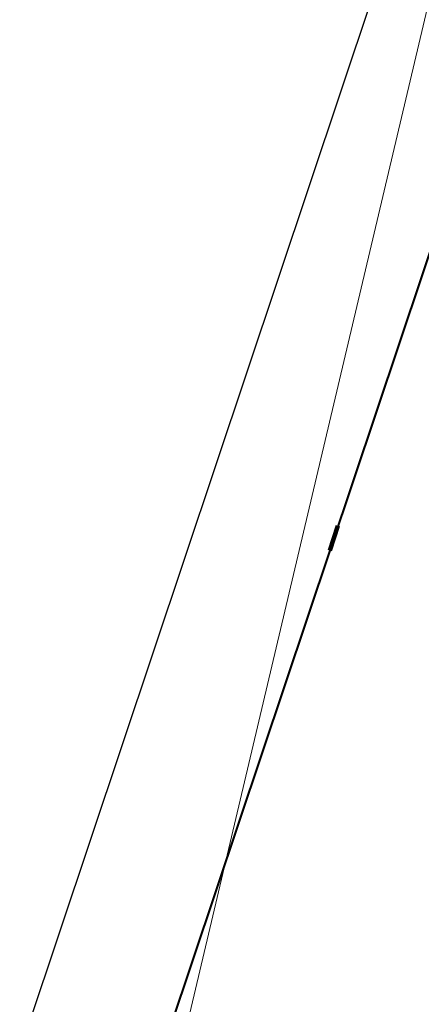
# Model space of a CAD drawing. Header units: metres. Extents: x 6599773 to 13199707, y 5688499 to 11377233.
# Tile 157 of 256: x 6599968.38 to 6599969.94, y 5688893.2 to 5688897.01. Entities that reach past the tile are written whole.
import ezdxf
from ezdxf import colors
from ezdxf.entities.mleader import LeaderData, LeaderLine
from ezdxf.math import Vec2, Vec3

# ---------------------------------------------------------------- set-up
doc = ezdxf.new("R2010")
doc.units = ezdxf.units.M
doc.header["$MEASUREMENT"] = 0
for name, pattern in [('1', [0]), ('9', [1, 0, -1]), ('BTO', [0])]:
    doc.linetypes.add(name, pattern=pattern)
doc.layers.get('0').update_dxf_attribs({"linetype": 'CONTINUOUS', "lineweight": 5})
for name, color, linetype, lineweight in [('_kolor chodnik', 50, '1', 0), ('_kolor zjazdy kostka', 7, '1', 0), ('_kolor ścieżka', 10, '1', 0), ('_linie rozgran', 100, '9', 90), ('_opiskd', 14, 'CONTINUOUS', 15), ('_row', 150, 'CONTINUOUS', 30), ('OTK_L_5', 7, 'CONTINUOUS', 5), ('OTZ_L_1', 7, 'CONTINUOUS', 5)]:
    doc.layers.add(name, color=color, linetype=linetype, lineweight=lineweight)
for name, color, linetype, lineweight, true_color in [('_kolor jezdnia', 7, '1', 0, 0x00dbdb), ('_kolor pobocze', 7, '1', 0, 0xff66ff), ('_podział mój', 7, 'BTO', 40, 0xdb70ff)]:
    doc.layers.add(name, color=color, linetype=linetype, lineweight=lineweight, true_color=true_color)
doc.styles.add('opis drzewa', font='ARIALN.TTF', dxfattribs={"width": 0.7, "height": 1.6})
pattern_1 = [(45, (0, 0), (-0.1767766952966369, 0.1767766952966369), []), (135, (0, 0), (-0.1767766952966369, -0.1767766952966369), [])]

# ---------------------------------------------------------------- blocks, each defined once
blk = doc.blocks.new('_Dot')
at = {"color": 0, "linetype": 'ByBlock', "lineweight": -2}
blk.add_line((-0.5, 0), (-1, 0), dxfattribs=at)
at = {"color": 0, "linetype": 'ByBlock', "const_width": 0.5}
blk.add_lwpolyline([(-0.25, 0, 1), (0.25, 0, 1)], format="xyb", close=True, dxfattribs=at)

msp = doc.modelspace()

# ---------------------------------------------------------------- hatches: boundary and pattern name
at = {"layer": '_kolor chodnik'}
h = msp.add_hatch(dxfattribs=at)
h.set_pattern_fill('ANSI37', color=256, scale=2)
h.set_pattern_definition(pattern_1)
h.paths.add_polyline_path([(6599849.938171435, 5688542.085872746), (6599852.232147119, 5688548.938742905), (6599853.573135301, 5688548.489851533), (6599853.827082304, 5688549.248475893), (6599851.793849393, 5688549.929093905), (6599849.895278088, 5688548.982823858), (6599847.823506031, 5688542.793750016)])
edge = h.paths.add_edge_path()
edge.add_line((6600018.106075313, 5689087.454911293), (6600022.42781917, 5689091.229234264))
edge.add_line((6600022.42781917, 5689091.229234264), (6600020.233254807, 5689093.742094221))
edge.add_line((6600020.233254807, 5689093.742094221), (6600017.159471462, 5689091.057656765))
edge.add_arc((6600023.275194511, 5689085.3851404), 8.341433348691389, 137.1531559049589, 148.8016577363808)
edge.add_line((6600016.140105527, 5689089.706021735), (6600018.106075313, 5689087.454911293))
h.paths.add_polyline_path([(6600038.501784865, 5689187.592294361), (6600037.906968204, 5689187.700586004), (6600037.63829624, 5689186.224843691), (6600038.240083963, 5689186.115282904)])
h.paths.add_polyline_path([(6600069.098302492, 5689360.276020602), (6600068.321239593, 5689360.413462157), (6600068.064048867, 5689358.936495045), (6600068.836639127, 5689358.799546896)])
h.paths.add_polyline_path([(6600082.393785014, 5689362.950258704), (6600082.941124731, 5689366.103121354), (6600081.481377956, 5689366.361351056), (6600080.923159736, 5689363.210828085)])
h.paths.add_polyline_path([(6600074.022236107, 5689388.065861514), (6600072.983907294, 5689388.249860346), (6600072.723374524, 5689386.77253894), (6600073.760538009, 5689386.588865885)])
h.paths.add_polyline_path([(6600105.613104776, 5689486.405659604), (6600106.749499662, 5689489.711933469), (6600105.298891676, 5689490.233346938), (6600104.143487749, 5689486.917306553)], flags=17)
h.paths.add_polyline_path([(6600132.519778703, 5689678.737346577), (6600131.761827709, 5689678.896110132), (6600131.444670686, 5689677.429261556), (6600132.212256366, 5689677.269208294)])
h.paths.add_polyline_path([(6600156.649397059, 5689798.7449027), (6600156.48800471, 5689797.958860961), (6600157.450195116, 5689797.757316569), (6600157.615023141, 5689798.542205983)])
h.paths.add_polyline_path([(6600189.055358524, 5689948.643107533), (6600187.902868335, 5689948.884512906), (6600187.600024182, 5689947.417400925), (6600188.748131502, 5689947.176379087)])
edge = h.paths.add_edge_path()
edge.add_line((6600204.459383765, 5690032.969035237), (6600204.153258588, 5690031.227801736))
edge.add_arc((6600202.328347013, 5690027.299936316), 4.331100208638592, 41.85300125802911, 65.08011549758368, ccw=False)
edge.add_arc((6600032.90393149, 5690051.979071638), 174.020003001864, 352.8070218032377, 353.495463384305)
edge.add_arc((6600202.372679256, 5690027.343587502), 5.999999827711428, 55.12102442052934, 69.64815978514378)
edge = h.paths.add_edge_path()
edge.add_line((6600205.046027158, 5690040.265402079), (6600204.972740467, 5690038.483452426))
edge.add_arc((6600203.986269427, 5690044.401803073), 5.999999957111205, 279.4630688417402, 294.9140560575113)
edge.add_line((6600206.513819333, 5690038.960158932), (6600206.607027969, 5690041.030672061))
edge.add_arc((6600203.986269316, 5690044.401803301), 4.270000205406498, 284.3702444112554, 307.86193139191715, ccw=False)
edge = h.paths.add_edge_path()
edge.add_arc((6600203.547470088, 5690044.558759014), 6.446878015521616, 324.4350091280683, 356.2013368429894, ccw=False)
edge.add_arc((6600203.986269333, 5690044.401803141), 6.00000007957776, 323.2169970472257, 357.4193489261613)
h.paths.add_polyline_path([(6600208.910055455, 5690121.713696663), (6600208.146285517, 5690121.748120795), (6600207.125602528, 5690121.794124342), (6600209.971605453, 5690121.665851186)])
edge = h.paths.add_edge_path()
edge.add_line((6600238.769818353, 5690481.648294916), (6600240.338176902, 5690490.873746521))
edge.add_line((6600240.338176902, 5690490.873746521), (6600241.251295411, 5690510.829461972))
edge.add_line((6600241.251295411, 5690510.829461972), (6600239.524022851, 5690510.928942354))
edge.add_line((6600239.524022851, 5690510.928942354), (6600238.633343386, 5690491.167757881))
edge.add_line((6600238.633343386, 5690491.167757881), (6600234.579716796, 5690467.661262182))
edge.add_line((6600234.579716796, 5690467.661262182), (6600234.449796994, 5690464.966873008))
edge.add_arc((6600242.443669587, 5690464.607462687), 8.00194818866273, 177.4256738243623, 268.2543056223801)
edge.add_line((6600242.199903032, 5690456.609228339), (6600242.216657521, 5690457.359274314))
edge.add_line((6600242.216657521, 5690457.359274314), (6600242.305257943, 5690458.836738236))
edge.add_arc((6600242.444504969, 5690464.607952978), 5.772894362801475, 177.0298084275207, 268.6178439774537, ccw=False)
edge.add_line((6600236.679365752, 5690464.907083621), (6600236.951876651, 5690470.95443634))
edge.add_line((6600236.951876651, 5690470.95443634), (6600238.150786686, 5690478.210832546))
edge.add_line((6600238.150786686, 5690478.210832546), (6600238.769818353, 5690481.648294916))
h.paths.add_polyline_path([(6600238.769818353, 5690481.648294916), (6600238.150786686, 5690478.210832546), (6600239.670056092, 5690477.930590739), (6600240.266710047, 5690481.376366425)], flags=17)
edge = h.paths.add_edge_path()
edge.add_line((6600223.366500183, 5690460.339976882), (6600223.276803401, 5690457.948865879))
edge.add_arc((6600221.105749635, 5690465.64864014), 7.999999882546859, 285.7465040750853, 299.8464885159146)
edge.add_line((6600225.08717264, 5690458.709744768), (6600225.240084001, 5690461.623695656))
edge.add_arc((6600221.105749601, 5690465.648640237), 5.769999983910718, 293.06724420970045, 315.7681070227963, ccw=False)
edge = h.paths.add_edge_path()
edge.add_arc((6600220.025145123, 5690444.676291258), 5.77000016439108, 37.996647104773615, 59.94382588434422, ccw=False)
edge.add_line((6600224.572175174, 5690448.22839199), (6600224.817793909, 5690451.081798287))
edge.add_arc((6600220.025145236, 5690444.676291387), 7.999999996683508, 53.19588653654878, 68.15166733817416)
edge.add_line((6600223.00235276, 5690452.101669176), (6600222.91504296, 5690449.670427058))
edge = h.paths.add_edge_path()
edge.add_arc((6600221.105749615, 5690465.648640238), 7.999999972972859, 328.0222308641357, 357.0132597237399)
edge.add_line((6600229.094882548, 5690465.23180147), (6600229.218816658, 5690467.593604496))
edge.add_line((6600229.218816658, 5690467.593604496), (6600228.218919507, 5690467.645774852))
edge.add_line((6600228.218919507, 5690467.645774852), (6600227.891778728, 5690461.411918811))
h.paths.add_polyline_path([(6600200.980142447, 5690012.236744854), (6600202.31727834, 5690011.956662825), (6600202.522293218, 5690012.935421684), (6600201.182321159, 5690013.216097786)])
h.paths.add_polyline_path([(6600196.457878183, 5689983.98337835), (6600195.202332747, 5689984.246370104), (6600194.899091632, 5689982.777335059), (6600196.150355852, 5689982.515240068)])
edge = h.paths.add_edge_path()
edge.add_line((6600112.305909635, 5689517.99101877), (6600112.691041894, 5689519.807934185))
edge.add_line((6600112.691041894, 5689519.807934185), (6600113.245521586, 5689522.423769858))
edge.add_line((6600113.245521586, 5689522.423769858), (6600111.553124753, 5689522.782507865))
edge.add_line((6600111.553124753, 5689522.782507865), (6600107.405864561, 5689503.217226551))
edge.add_line((6600107.405864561, 5689503.217226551), (6600099.494506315, 5689480.361667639))
edge.add_line((6600099.494506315, 5689480.361667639), (6600099.182814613, 5689478.891218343))
edge.add_arc((6600107.008997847, 5689477.232359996), 8.000059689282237, 168.0325629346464, 257.7529108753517)
edge.add_line((6600105.311960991, 5689469.414366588), (6600105.784990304, 5689471.593619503))
edge.add_arc((6600107.008927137, 5689477.232314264), 5.769999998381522, 168.0321375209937, 257.7533362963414, ccw=False)
edge.add_line((6600101.364343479, 5689478.42879883), (6600101.647245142, 5689479.76342708))
edge.add_line((6600101.647245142, 5689479.76342708), (6600104.143487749, 5689486.917306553))
edge.add_line((6600104.143487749, 5689486.917306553), (6600105.298891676, 5689490.233346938))
edge.add_line((6600105.298891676, 5689490.233346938), (6600108.240043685, 5689498.809726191))
edge.add_line((6600108.240043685, 5689498.809726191), (6600112.305909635, 5689517.99101877))
h.paths.add_polyline_path([(6600136.009573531, 5689645.499114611), (6600138.333647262, 5689645.012304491), (6600138.661671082, 5689646.578318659), (6600134.869459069, 5689647.372651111)])
at = {"layer": '_kolor jezdnia'}
h = msp.add_hatch(dxfattribs=at)
h.set_pattern_fill('ANSI37', color=256, scale=2.2)
h.set_pattern_definition([(311.9999999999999, (0, 0), (0.2043648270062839, 0.1840109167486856), []), (41.99999999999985, (0, 0), (-0.1840109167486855, 0.2043648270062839), [])])
edge = h.paths.add_edge_path()
edge.add_line((6599833.066047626, 5688539.933393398), (6599850.649511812, 5688527.983462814))
edge.add_arc((6599857.337592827, 5688536.653968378), 10.95025544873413, 169.5012687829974, 232.3548431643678, ccw=False)
edge.add_arc((6599858.085851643, 5688536.618142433), 11.69295282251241, 162.2507788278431, 169.9967502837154, ccw=False)
edge.add_line((6599846.949484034, 5688540.182754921), (6599847.823506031, 5688542.793750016))
edge.add_line((6599847.823506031, 5688542.793750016), (6599849.895278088, 5688548.982823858))
edge.add_line((6599849.895278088, 5688548.982823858), (6599852.434748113, 5688556.56906746))
edge.add_line((6599852.434748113, 5688556.56906746), (6599928.48625871, 5688783.760284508))
edge.add_line((6599928.48625871, 5688783.760284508), (6599931.025728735, 5688791.34652811))
edge.add_line((6599931.025728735, 5688791.34652811), (6599996.657773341, 5688987.411326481))
edge.add_line((6599996.657773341, 5688987.411326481), (6599999.197243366, 5688994.997570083))
edge.add_line((6599999.197243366, 5688994.997570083), (6600021.930100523, 5689062.908193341))
edge.add_line((6600021.930100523, 5689062.908193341), (6600017.620224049, 5689067.371531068))
edge.add_line((6600017.620224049, 5689067.371531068), (6600016.714558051, 5689064.654078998))
edge.add_line((6600016.714558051, 5689064.654078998), (6600012.423620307, 5689051.835617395))
edge.add_line((6600012.423620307, 5689051.835617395), (6600009.884150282, 5689044.249373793))
edge.add_line((6600009.884150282, 5689044.249373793), (6599977.53516164, 5688947.612159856))
edge.add_line((6599977.53516164, 5688947.612159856), (6599974.995691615, 5688940.025916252))
edge.add_line((6599974.995691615, 5688940.025916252), (6599942.096912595, 5688841.746295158))
edge.add_line((6599942.096912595, 5688841.746295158), (6599939.557442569, 5688834.160051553))
edge.add_line((6599939.557442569, 5688834.160051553), (6599882.679288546, 5688664.246042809))
edge.add_line((6599882.679288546, 5688664.246042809), (6599880.139818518, 5688656.659799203))
edge.add_line((6599880.139818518, 5688656.659799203), (6599852.464543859, 5688573.984527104))
edge.add_line((6599852.464543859, 5688573.984527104), (6599842.470137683, 5688544.127903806))
edge.add_arc((6599835.706422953, 5688546.652910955), 7.219660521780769, 248.54809133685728, 339.52856074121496, ccw=False)
h.paths.add_polyline_path([(6600044.653202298, 5689172.271628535), (6600046.276244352, 5689181.431901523), (6600047.759199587, 5689189.801539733), (6600051.0603021, 5689208.432603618), (6600052.368792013, 5689215.817578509), (6600054.808584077, 5689229.587499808), (6600056.11707399, 5689236.972474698), (6600057.346666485, 5689243.912161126), (6600058.655146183, 5689251.297078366), (6600058.831439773, 5689252.292060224), (6600060.098987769, 5689259.445963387), (6600060.139929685, 5689259.677035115), (6600061.407468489, 5689266.830886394), (6600072.329030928, 5689328.470998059), (6600073.637511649, 5689335.855921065), (6600077.337304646, 5689356.73715072), (6600078.820259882, 5689365.106788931), (6600081.142794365, 5689378.214921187), (6600082.53851694, 5689386.092227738), (6600095.187867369, 5689457.483787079), (6600091.082877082, 5689465.8405575), (6600089.043088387, 5689454.328211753), (6600087.870641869, 5689447.711051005), (6600087.560133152, 5689445.958573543), (6600086.562151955, 5689440.326076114), (6600082.433200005, 5689417.022719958), (6600080.95024477, 5689408.65308175), (6600077.202698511, 5689387.502337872), (6600075.719743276, 5689379.132699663), (6600073.469199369, 5689366.430874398), (6600071.986244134, 5689358.061236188), (6600069.986864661, 5689346.776955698), (6600068.591142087, 5689338.899649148), (6600065.559290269, 5689321.78820693), (6600064.163567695, 5689313.91090038), (6600059.719426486, 5689288.828650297), (6600058.323703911, 5689280.951343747), (6600057.563846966, 5689276.662793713), (6600056.168124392, 5689268.785487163), (6600054.804920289, 5689261.091711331), (6600053.409197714, 5689253.214404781), (6600053.264817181, 5689252.399536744), (6600051.869094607, 5689244.522230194), (6600051.183555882, 5689240.653124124), (6600049.787833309, 5689232.775817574), (6600046.593849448, 5689214.749319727), (6600045.198126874, 5689206.872013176), (6600044.41754409, 5689202.466488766), (6600042.934588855, 5689194.096850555), (6600036.429952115, 5689157.38538759), (6600034.94699688, 5689149.01574938), (6600030.579776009, 5689124.367629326), (6600027.529365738, 5689107.151445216), (6600024.895072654, 5689094.014582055), (6600030.583685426, 5689094.264316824), (6600032.945013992, 5689106.191885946), (6600043.170247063, 5689163.901990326)])
edge = h.paths.add_edge_path()
edge.add_line((6600111.106812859, 5689535.144351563), (6600111.256844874, 5689535.85214863))
edge.add_line((6600111.256844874, 5689535.85214863), (6600112.915748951, 5689543.678261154))
edge.add_line((6600112.915748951, 5689543.678261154), (6600117.304772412, 5689564.384094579))
edge.add_line((6600117.304772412, 5689564.384094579), (6600119.067357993, 5689572.699339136))
edge.add_line((6600119.067357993, 5689572.699339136), (6600120.087667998, 5689577.512794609))
edge.add_line((6600120.087667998, 5689577.512794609), (6600121.64289057, 5689584.849775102))
edge.add_line((6600121.64289057, 5689584.849775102), (6600128.436769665, 5689616.900852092))
edge.add_line((6600128.436769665, 5689616.900852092), (6600129.991992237, 5689624.237832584))
edge.add_line((6600129.991992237, 5689624.237832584), (6600132.660554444, 5689636.827148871))
edge.add_line((6600132.660554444, 5689636.827148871), (6600133.208838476, 5689639.444704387))
edge.add_line((6600133.208838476, 5689639.444704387), (6600134.848957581, 5689647.274775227))
edge.add_line((6600134.848957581, 5689647.274775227), (6600138.97649476, 5689666.979995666))
edge.add_line((6600138.97649476, 5689666.979995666), (6600140.51410642, 5689674.320687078))
edge.add_line((6600140.51410642, 5689674.320687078), (6600145.209128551, 5689696.735129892))
edge.add_line((6600145.209128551, 5689696.735129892), (6600146.746740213, 5689704.075821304))
edge.add_line((6600146.746740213, 5689704.075821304), (6600151.462308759, 5689726.588354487))
edge.add_line((6600151.462308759, 5689726.588354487), (6600152.999920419, 5689733.929045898))
edge.add_line((6600152.999920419, 5689733.929045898), (6600155.244070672, 5689744.642813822))
edge.add_line((6600155.244070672, 5689744.642813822), (6600156.781682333, 5689751.983505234))
edge.add_line((6600156.781682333, 5689751.983505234), (6600161.635515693, 5689775.156126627))
edge.add_line((6600161.635515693, 5689775.156126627), (6600163.378142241, 5689783.475576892))
edge.add_line((6600163.378142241, 5689783.475576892), (6600163.850769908, 5689785.731942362))
edge.add_line((6600163.850769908, 5689785.731942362), (6600167.028500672, 5689800.90270461))
edge.add_line((6600167.028500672, 5689800.90270461), (6600179.490888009, 5689860.399222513))
edge.add_line((6600179.490888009, 5689860.399222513), (6600181.233514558, 5689868.718672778))
edge.add_line((6600181.233514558, 5689868.718672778), (6600181.84713393, 5689871.648144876))
edge.add_line((6600181.84713393, 5689871.648144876), (6600183.38474559, 5689878.988836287))
edge.add_line((6600183.38474559, 5689878.988836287), (6600184.935818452, 5689886.393792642))
edge.add_line((6600184.935818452, 5689886.393792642), (6600186.575937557, 5689894.223863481))
edge.add_line((6600186.575937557, 5689894.223863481), (6600194.051338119, 5689929.912074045))
edge.add_line((6600194.051338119, 5689929.912074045), (6600195.691457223, 5689937.742144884))
edge.add_line((6600195.691457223, 5689937.742144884), (6600202.915799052, 5689972.231779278))
edge.add_line((6600202.915799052, 5689972.231779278), (6600204.555918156, 5689980.061850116))
edge.add_line((6600204.555918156, 5689980.061850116), (6600206.062781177, 5689987.255744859))
edge.add_line((6600206.062781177, 5689987.255744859), (6600207.702900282, 5689995.085815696))
edge.add_line((6600207.702900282, 5689995.085815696), (6600210.232559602, 5690007.162628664))
edge.add_line((6600210.232559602, 5690007.162628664), (6600211.694938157, 5690014.144150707))
edge.add_arc((6600028.177652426, 5690052.584442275), 187.5000004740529, 348.1696294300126, 357.4195276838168)
edge.add_line((6600215.487522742, 5690044.142720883), (6600208.310270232, 5690026.480446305))
edge.add_arc((6600032.903933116, 5690051.97907145), 177.2500013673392, 348.1696294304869, 351.7289130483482, ccw=False)
edge.add_line((6600206.38894146, 5690015.640182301), (6600205.966941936, 5690013.625519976))
edge.add_line((6600205.966941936, 5690013.625519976), (6600204.326822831, 5690005.795449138))
edge.add_line((6600204.326822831, 5690005.795449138), (6600197.076961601, 5689971.183982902))
edge.add_line((6600197.076961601, 5689971.183982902), (6600195.334335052, 5689962.864532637))
edge.add_line((6600195.334335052, 5689962.864532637), (6600193.44722506, 5689953.855305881))
edge.add_line((6600193.44722506, 5689953.855305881), (6600191.909227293, 5689946.512771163))
edge.add_line((6600191.909227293, 5689946.512771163), (6600185.49684423, 5689915.899498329))
edge.add_line((6600185.49684423, 5689915.899498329), (6600183.856521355, 5689908.068454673))
edge.add_line((6600183.856521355, 5689908.068454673), (6600182.066605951, 5689899.523243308))
edge.add_line((6600182.066605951, 5689899.523243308), (6600180.32407057, 5689891.204228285))
edge.add_line((6600180.32407057, 5689891.204228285), (6600174.320344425, 5689862.541919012))
edge.add_line((6600174.320344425, 5689862.541919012), (6600172.577809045, 5689854.222903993))
edge.add_line((6600172.577809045, 5689854.222903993), (6600163.663810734, 5689811.666703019))
edge.add_line((6600163.663810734, 5689811.666703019), (6600162.023782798, 5689803.837067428))
edge.add_line((6600162.023782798, 5689803.837067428), (6600160.924220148, 5689798.587659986))
edge.add_line((6600160.924220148, 5689798.587659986), (6600159.279208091, 5689790.734229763))
edge.add_line((6600159.279208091, 5689790.734229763), (6600157.107250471, 5689780.365115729))
edge.add_line((6600157.107250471, 5689780.365115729), (6600155.462238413, 5689772.511685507))
edge.add_line((6600155.462238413, 5689772.511685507), (6600153.380318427, 5689762.572418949))
edge.add_line((6600153.380318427, 5689762.572418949), (6600151.735124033, 5689754.718118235))
edge.add_line((6600151.735124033, 5689754.718118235), (6600148.586504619, 5689739.686336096))
edge.add_line((6600148.586504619, 5689739.686336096), (6600146.885007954, 5689731.563243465))
edge.add_line((6600146.885007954, 5689731.563243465), (6600141.75088822, 5689707.052510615))
edge.add_line((6600141.75088822, 5689707.052510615), (6600140.110896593, 5689699.223048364))
edge.add_line((6600140.110896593, 5689699.223048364), (6600133.483561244, 5689667.583574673))
edge.add_line((6600133.483561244, 5689667.583574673), (6600131.860394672, 5689659.834436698))
edge.add_line((6600131.860394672, 5689659.834436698), (6600131.740984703, 5689659.26436315))
edge.add_line((6600131.740984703, 5689659.26436315), (6600130.117814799, 5689651.515209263))
edge.add_line((6600130.117814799, 5689651.515209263), (6600127.278733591, 5689637.961189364))
edge.add_line((6600127.278733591, 5689637.961189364), (6600126.924568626, 5689636.290366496))
edge.add_line((6600126.924568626, 5689636.290366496), (6600125.166244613, 5689627.995226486))
edge.add_line((6600125.166244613, 5689627.995226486), (6600118.009503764, 5689594.232298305))
edge.add_line((6600118.009503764, 5689594.232298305), (6600116.251179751, 5689585.937158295))
edge.add_line((6600116.251179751, 5689585.937158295), (6600113.665314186, 5689573.737975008))
edge.add_line((6600113.665314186, 5689573.737975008), (6600111.898534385, 5689565.402943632))
edge.add_line((6600111.898534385, 5689565.402943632), (6600104.889982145, 5689532.33911599))
edge.add_line((6600104.889982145, 5689532.33911599), (6600103.226635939, 5689524.492047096))
edge.add_line((6600103.226635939, 5689524.492047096), (6600096.623876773, 5689493.342605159))
edge.add_line((6600096.623876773, 5689493.342605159), (6600094.968986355, 5689485.53542763))
edge.add_line((6600094.968986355, 5689485.53542763), (6600094.300101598, 5689482.379870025))
edge.add_line((6600094.300101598, 5689482.379870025), (6600099.182814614, 5689478.891218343))
edge.add_line((6600099.182814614, 5689478.891218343), (6600099.494506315, 5689480.361667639))
edge.add_line((6600099.494506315, 5689480.361667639), (6600111.106812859, 5689535.144351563))
edge = h.paths.add_edge_path()
edge.add_arc((6600239.213891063, 5690851.4003676), 10.0000000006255, -2.8342403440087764, 76.13703556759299, ccw=False)
edge.add_line((6600249.201658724, 5690850.905901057), (6600249.082723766, 5690848.503524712))
edge.add_line((6600249.082723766, 5690848.503524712), (6600247.016487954, 5690806.767468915))
edge.add_line((6600247.016487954, 5690806.767468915), (6600246.092398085, 5690789.152178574))
edge.add_line((6600246.092398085, 5690789.152178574), (6600233.768116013, 5690572.015170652))
edge.add_line((6600233.768116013, 5690572.015170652), (6600228.959056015, 5690465.29620206))
edge.add_line((6600228.959056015, 5690465.29620206), (6600234.588724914, 5690465.017134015))
edge.add_line((6600234.588724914, 5690465.017134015), (6600239.26254019, 5690571.767576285))
edge.add_line((6600239.26254019, 5690571.767576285), (6600252.505038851, 5690806.400146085))
edge.add_line((6600252.505038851, 5690806.400146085), (6600254.569211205, 5690848.094521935))
edge.add_arc((6600262.559425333, 5690847.6989487), 7.999999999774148, 76.13703557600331, 177.1657596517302, ccw=False)
edge.add_line((6600264.476229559, 5690855.465921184), (6600241.609896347, 5690861.109083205))
edge = h.paths.add_edge_path()
edge.add_line((6600250.031475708, 5690451.625307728), (6600250.231741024, 5690455.772579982))
edge.add_line((6600250.231741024, 5690455.772579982), (6600246.257763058, 5690456.417303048))
edge.add_line((6600246.257763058, 5690456.417303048), (6600242.171761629, 5690456.61060902))
edge.add_arc((6600242.563100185, 5690464.586983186), 7.985968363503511, 176.9123644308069, 267.1911945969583, ccw=False)
edge.add_line((6600234.588724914, 5690465.017134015), (6600228.959056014, 5690465.29620206))
edge.add_arc((6600220.965133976, 5690465.657286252), 8.002072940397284, 267.8289300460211, 357.413716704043, ccw=False)
edge.add_line((6600220.661989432, 5690457.660957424), (6600212.406915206, 5690458.119572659))
edge.add_line((6600212.406915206, 5690458.119572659), (6600208.431872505, 5690457.817501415))
edge.add_line((6600208.431872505, 5690457.817501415), (6600208.233912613, 5690454.548331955))
edge.add_line((6600208.233912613, 5690454.548331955), (6600212.129565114, 5690453.127270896))
edge.add_line((6600212.129565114, 5690453.127270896), (6600218.640548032, 5690452.76554962))
edge.add_line((6600218.640548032, 5690452.76554962), (6600216.486747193, 5690452.885205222))
edge.add_line((6600216.486747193, 5690452.885205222), (6600220.46890539, 5690452.663974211))
edge.add_arc((6600220.025145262, 5690444.676291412), 7.999999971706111, -0.3386579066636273, 86.8201700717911, ccw=False)
edge.add_line((6600228.025005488, 5690444.629006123), (6600227.803602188, 5690439.649256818))
edge.add_line((6600227.803602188, 5690439.649256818), (6600226.885525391, 5690435.936828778))
edge.add_line((6600226.885525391, 5690435.936828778), (6600225.534849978, 5690405.967249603))
edge.add_line((6600225.534849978, 5690405.967249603), (6600226.115199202, 5690402.187514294))
edge.add_line((6600226.115199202, 5690402.187514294), (6600213.445139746, 5690121.008786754))
edge.add_line((6600213.445139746, 5690121.008786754), (6600213.352800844, 5690118.960058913))
edge.add_line((6600213.352800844, 5690118.960058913), (6600209.980184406, 5690044.131649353))
edge.add_arc((6600203.986269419, 5690044.401803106), 5.999999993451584, 257.4162346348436, 357.41934921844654, ccw=False)
edge.add_line((6600202.679069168, 5690038.545931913), (6600201.589735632, 5690033.666039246))
edge.add_line((6600201.589735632, 5690033.666039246), (6600203.67987942, 5690033.199458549))
edge.add_arc((6600202.372679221, 5690027.343587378), 5.999999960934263, -8.27108729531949, 77.41623506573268, ccw=False)
edge.add_line((6600208.310270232, 5690026.480446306), (6600215.487522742, 5690044.142720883))
edge.add_line((6600215.487522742, 5690044.142720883), (6600216.199687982, 5690059.944661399))
edge.add_line((6600216.199687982, 5690059.944661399), (6600216.537356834, 5690067.437056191))
edge.add_line((6600216.537356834, 5690067.437056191), (6600223.893528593, 5690230.66011469))
edge.add_line((6600223.893528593, 5690230.66011469), (6600224.231197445, 5690238.152509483))
edge.add_line((6600224.231197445, 5690238.152509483), (6600233.507835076, 5690443.987992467))
edge.add_arc((6600241.499722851, 5690443.627812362), 7.999999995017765, 87.29208981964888, 177.4195277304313, ccw=False)
edge.add_line((6600241.877677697, 5690451.618879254), (6600246.021541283, 5690451.422886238))
edge.add_line((6600246.021541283, 5690451.422886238), (6600246.427694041, 5690451.443388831))
edge.add_line((6600246.427694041, 5690451.443388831), (6600246.793970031, 5690451.461878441))
edge.add_line((6600246.793970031, 5690451.461878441), (6600250.031475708, 5690451.625307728))
edge = h.paths.add_edge_path()
edge.add_line((6600007.33756506, 5689086.20374581), (6600006.980466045, 5689080.740822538))
edge.add_line((6600006.980466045, 5689080.740822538), (6600007.229745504, 5689080.720859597))
edge.add_line((6600007.229745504, 5689080.720859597), (6600008.093335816, 5689080.601653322))
edge.add_line((6600008.093335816, 5689080.601653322), (6600008.702681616, 5689080.53831051))
edge.add_arc((6600008.140193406, 5689070.554142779), 9.999999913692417, -18.557800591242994, 86.77547804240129, ccw=False)
edge.add_line((6600017.620224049, 5689067.371531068), (6600021.930100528, 5689062.908193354))
edge.add_arc((6599734.83819726, 5689159.011261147), 302.7499967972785, 341.4922000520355, 343.8640860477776)
edge.add_arc((6600034.895369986, 5689072.315877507), 9.581213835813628, 98.63328270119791, 164.5273290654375, ccw=False)
edge.add_line((6600033.457137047, 5689081.788529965), (6600033.832640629, 5689081.798737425))
edge.add_line((6600033.832640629, 5689081.798737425), (6600034.422462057, 5689082.05700874))
edge.add_line((6600034.422462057, 5689082.05700874), (6600036.833623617, 5689082.139040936))
edge.add_line((6600036.833623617, 5689082.139040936), (6600036.730225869, 5689087.148851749))
edge.add_line((6600036.730225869, 5689087.148851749), (6600036.579860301, 5689087.134303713))
edge.add_arc((6600036.479565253, 5689093.136286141), 6.002820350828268, 169.1687651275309, 270.9573417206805, ccw=False)
edge.add_line((6600030.583685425, 5689094.264316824), (6600024.895072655, 5689094.014582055))
edge.add_arc((6600015.200558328, 5689096.162123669), 9.929528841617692, 271.0943432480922, 347.5094668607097, ccw=False)
edge.add_arc((6600014.909438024, 5689089.646776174), 3.446070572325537, 264.4236009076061, 278.0194998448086, ccw=False)
edge.add_line((6600014.574573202, 5689086.217014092), (6600014.299554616, 5689086.232508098))
edge.add_line((6600014.299554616, 5689086.232508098), (6600010.474232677, 5689086.448019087))
edge.add_line((6600010.474232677, 5689086.448019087), (6600007.33756506, 5689086.20374581))
edge = h.paths.add_edge_path()
edge.add_line((6600105.490725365, 5689463.953528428), (6600106.927559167, 5689464.047234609))
edge.add_line((6600106.927559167, 5689464.047234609), (6600107.835, 5689468.66))
edge.add_line((6600107.835, 5689468.66), (6600105.311960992, 5689469.414366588))
edge.add_arc((6600107.008997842, 5689477.232359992), 8.000059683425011, 168.0325628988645, 257.7529109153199, ccw=False)
edge.add_line((6600099.182814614, 5689478.891218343), (6600094.300101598, 5689482.379870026))
edge.add_arc((6600586.245114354, 5689378.10423892), 502.8750369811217, 168.032376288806, 169.9522165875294)
edge.add_line((6600091.082877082, 5689465.8405575), (6600095.187867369, 5689457.483787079))
edge.add_arc((6600103.06517392, 5689456.088064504), 8.000000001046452, 77.7533362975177, 169.9524553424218, ccw=False)
edge.add_line((6600104.762140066, 5689463.906012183), (6600105.490725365, 5689463.953528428))
at = {"layer": '_kolor pobocze'}
h = msp.add_hatch(dxfattribs=at)
h.set_pattern_fill('ANSI37', color=256, scale=2)
h.set_pattern_definition(pattern_1)
edge = h.paths.add_edge_path()
edge.add_line((6600035.926965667, 5689101.56944285), (6600036.046865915, 5689102.311543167))
edge.add_arc((6600058.171848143, 5689233.778275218), 133.3154772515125, 259.4578941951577, 260.4470163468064, ccw=False)
edge.add_line((6600033.780707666, 5689102.713067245), (6600032.142559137, 5689101.847662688))
edge.add_arc((6599734.838175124, 5689159.011266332), 302.7500195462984, 347.6801154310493, 349.11639019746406, ccw=False)
edge.add_arc((6600036.478170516, 5689093.133441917), 6.000000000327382, 167.68011541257, 271.5571101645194)
edge.add_line((6600036.64121064, 5689087.1356575), (6600036.730491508, 5689087.137804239))
edge.add_line((6600036.730491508, 5689087.137804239), (6600036.71246321, 5689087.887583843))
edge.add_line((6600036.71246321, 5689087.887583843), (6600036.559840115, 5689087.884077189))
edge.add_arc((6600036.482532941, 5689093.14290691), 5.259397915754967, 170.6455005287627, 270.84221319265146, ccw=False)
edge.add_arc((6600545.796425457, 5688991.216220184), 524.6691769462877, 167.9170060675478, 168.7028219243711, ccw=False)
edge.add_line((6600032.751078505, 5689101.044345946), (6600034.011432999, 5689101.917298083))
edge.add_line((6600034.011432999, 5689101.917298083), (6600035.926965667, 5689101.56944285))
edge = h.paths.add_edge_path()
edge.add_line((6600002.828843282, 5688994.032881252), (6600003.066918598, 5688994.744091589))
edge.add_line((6600003.066918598, 5688994.744091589), (6600001.227880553, 5688995.359703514))
edge.add_line((6600001.227880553, 5688995.359703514), (6600000.55876659, 5688996.702196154))
edge.add_line((6600000.55876659, 5688996.702196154), (6600022.641310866, 5689062.67011804))
edge.add_arc((6599734.83819395, 5689159.011262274), 303.5000002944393, 341.4922000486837, 343.8640860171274)
edge.add_arc((6600035.267451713, 5689072.092773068), 9.250000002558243, 91.55711016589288, 163.8640860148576, ccw=False)
edge.add_line((6600035.016098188, 5689081.339357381), (6600036.868703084, 5689081.389717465))
edge.add_line((6600036.868703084, 5689081.389717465), (6600036.850674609, 5689082.139504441))
edge.add_line((6600036.850674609, 5689082.139504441), (6600034.995718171, 5689082.089080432))
edge.add_arc((6600035.267451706, 5689072.092773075), 9.999999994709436, 91.55711014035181, 163.8640860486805)
edge.add_arc((6599734.838192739, 5689159.011262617), 302.7500015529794, 341.4922000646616, 343.8640860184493, ccw=False)
edge.add_line((6600021.930100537, 5689062.908193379), (6599999.748942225, 5688996.6456785))
edge.add_line((6599999.748942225, 5688996.6456785), (6600000.695212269, 5688994.747107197))
edge.add_line((6600000.695212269, 5688994.747107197), (6600002.828843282, 5688994.032881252))
h.paths.add_polyline_path([(6599971.7492186, 5688907.297112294), (6599971.084233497, 5688908.631320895), (6599997.822068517, 5688988.526766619), (6599999.164561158, 5688989.195880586), (6600001.003599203, 5688988.580268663), (6600001.241674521, 5688989.291479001), (6599999.108043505, 5688990.005704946), (6599997.2094722, 5688989.059434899), (6599970.270280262, 5688908.583087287), (6599971.216550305, 5688906.684515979), (6599973.350181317, 5688905.970290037), (6599973.588256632, 5688906.681500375)])
h.paths.add_polyline_path([(6599932.504667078, 5688790.060553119), (6599931.835553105, 5688791.403045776), (6599968.343406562, 5688900.4641754), (6599969.685899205, 5688901.133289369), (6599971.524937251, 5688900.517677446), (6599971.763012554, 5688901.228887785), (6599969.629381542, 5688901.94311373), (6599967.730810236, 5688900.996843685), (6599931.025728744, 5688791.34652811), (6599931.971998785, 5688789.447956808), (6599933.988392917, 5688788.772975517), (6599934.226774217, 5688789.484136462)])
at = {"layer": '_kolor zjazdy kostka'}
h = msp.add_hatch(dxfattribs=at)
h.set_pattern_fill('ANSI37', color=256, scale=2)
h.set_pattern_definition(pattern_1)
h.paths.add_polyline_path([(6600244.137440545, 5690813.934732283), (6600242.369522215, 5690814.022127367), (6600242.097568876, 5690808.528921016), (6600243.865482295, 5690808.44142671)])
h.paths.add_polyline_path([(6600247.012128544, 5690806.679412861), (6600247.44273645, 5690815.377295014), (6600247.393289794, 5690814.378518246), (6600247.113277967, 5690808.722537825)])
h.paths.add_polyline_path([(6600242.297085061, 5690788.088808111), (6600240.958726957, 5690788.155683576), (6600240.648818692, 5690782.664569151), (6600241.987258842, 5690782.599147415)])
h.paths.add_polyline_path([(6600245.558275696, 5690780.919298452), (6600246.037231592, 5690789.405686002), (6600244.985820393, 5690788.453468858), (6600244.612601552, 5690781.981345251)])
h.paths.add_polyline_path([(6600241.348405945, 5690723.711515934), (6600242.272017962, 5690722.691689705), (6600242.749709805, 5690731.155680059), (6600241.698138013, 5690730.203317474), (6600241.472690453, 5690726.27550499)])
h.paths.add_polyline_path([(6600225.772794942, 5690394.589141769), (6600224.731429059, 5690393.637598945), (6600224.461246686, 5690387.644646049), (6600225.412923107, 5690386.603142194)])
h.paths.add_polyline_path([(6600223.012390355, 5690333.280720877), (6600223.372595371, 5690341.272607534), (6600222.32835346, 5690340.318436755), (6600222.058239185, 5690334.324941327)])
h.paths.add_polyline_path([(6600215.496388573, 5690166.390602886), (6600215.856593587, 5690174.382489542), (6600214.812834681, 5690173.428760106), (6600214.542018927, 5690167.435062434)])
h.paths.add_polyline_path([(6600212.446537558, 5690121.053392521), (6600213.399499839, 5690120.010473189), (6600213.788744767, 5690128.503024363), (6600212.745135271, 5690127.54943145)])
h.paths.add_polyline_path([(6600209.977420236, 5690121.665589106), (6600210.225142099, 5690127.162117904), (6600207.346107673, 5690127.291879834), (6600207.119593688, 5690121.794395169)])
h.paths.add_polyline_path([(6600207.950178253, 5690070.725854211), (6600204.880846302, 5690070.828947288), (6600204.643784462, 5690065.333808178), (6600207.702521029, 5690065.204598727)])
h.paths.add_polyline_path([(6600200.981479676, 5690012.236464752), (6600199.969248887, 5690007.339980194), (6600201.282587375, 5690007.064882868), (6600202.31726072, 5690011.956666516)])
h.paths.add_polyline_path([(6600193.613960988, 5689970.406358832), (6600192.398010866, 5689970.660657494), (6600191.286205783, 5689965.274578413), (6600192.486379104, 5689965.023185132)])
h.paths.add_polyline_path([(6600189.061271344, 5689948.671423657), (6600189.984133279, 5689953.050774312), (6600188.818902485, 5689953.32186217), (6600187.908781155, 5689948.91282903)])
h.paths.add_polyline_path([(6600180.976201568, 5689915.317449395), (6600179.952861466, 5689910.421322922), (6600181.008474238, 5689910.200199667), (6600182.033843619, 5689915.09540201)])
h.paths.add_polyline_path([(6600176.508279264, 5689893.538690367), (6600177.476023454, 5689893.335973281), (6600178.603605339, 5689898.719146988), (6600177.636002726, 5689898.922290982)])
h.paths.add_polyline_path([(6600179.28182965, 5689859.401159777), (6600180.522246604, 5689860.211927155), (6600181.057490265, 5689860.561775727), (6600183.598022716, 5689860.029600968), (6600184.726606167, 5689865.412570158), (6600182.186324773, 5689865.943033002), (6600181.604764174, 5689866.832779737), (6600181.024456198, 5689867.720610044)])
h.paths.add_polyline_path([(6600160.20081012, 5689810.862606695), (6600159.232772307, 5689811.065842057), (6600158.207991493, 5689806.171529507), (6600159.17573568, 5689805.968812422)])
h.paths.add_polyline_path([(6600156.493917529, 5689797.987177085), (6600155.463416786, 5689793.068691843), (6600156.431160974, 5689792.865974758), (6600157.461419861, 5689797.784520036)])
edge = h.paths.add_edge_path()
edge.add_arc((6600173.111981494, 5689800.679690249), 5.999999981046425, 204.6731153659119, 239.5411154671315, ccw=False)
edge.add_arc((6600173.162096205, 5689800.685330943), 6.047914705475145, 168.3203586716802, 204.5234866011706, ccw=False)
edge.add_line((6600167.239404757, 5689801.909666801), (6600163.65166784, 5689784.781499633))
edge.add_arc((6600169.524220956, 5689783.551410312), 5.999999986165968, 139.2146049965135, 168.1696294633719, ccw=False)
edge.add_arc((6600169.524220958, 5689783.551410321), 5.999999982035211, 96.80962310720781, 139.2146050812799, ccw=False)
edge.add_line((6600168.81279652, 5689789.509083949), (6600170.070461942, 5689795.507731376))
h.paths.add_polyline_path([(6600163.526364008, 5689776.866746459), (6600166.051243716, 5689776.337874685), (6600167.179826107, 5689781.720838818), (6600164.653945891, 5689782.24992016), (6600163.941148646, 5689783.340449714), (6600163.493329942, 5689784.025580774), (6600161.750703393, 5689775.706130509), (6600162.438017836, 5689776.155376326)])
h.paths.add_polyline_path([(6600152.614191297, 5689774.643430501), (6600153.639138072, 5689779.536616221), (6600152.646757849, 5689779.74492896), (6600151.646447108, 5689774.846147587)])
h.paths.add_polyline_path([(6600150.121074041, 5689767.466820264), (6600148.177624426, 5689758.167954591), (6600149.115997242, 5689757.971390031), (6600151.066362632, 5689767.268392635)])
h.paths.add_polyline_path([(6600142.970741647, 5689739.332500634), (6600141.888449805, 5689734.142420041), (6600144.036614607, 5689733.695518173), (6600145.123068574, 5689738.882330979)])
h.paths.add_polyline_path([(6600136.256357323, 5689701.052153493), (6600137.154085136, 5689700.864096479), (6600138.287960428, 5689706.274871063), (6600137.38649247, 5689706.464182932)])
h.paths.add_polyline_path([(6600130.081494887, 5689667.099389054), (6600129.212847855, 5689667.281639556), (6600128.083282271, 5689661.898895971), (6600128.953953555, 5689661.716447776)])
h.paths.add_polyline_path([(6600128.397394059, 5689659.030340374), (6600127.554144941, 5689659.207226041), (6600126.493408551, 5689653.810049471), (6600127.269860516, 5689653.647397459)])
h.paths.add_polyline_path([(6600134.990411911, 5689640.633636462), (6600137.30714639, 5689640.148363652), (6600138.339560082, 5689645.040620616), (6600136.015486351, 5689645.500958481), (6600135.435178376, 5689646.388788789), (6600134.8548704, 5689647.276619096), (6600133.214751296, 5689639.446548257), (6600134.102581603, 5689640.026856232)])
h.paths.add_polyline_path([(6600122.164164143, 5689634.294831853), (6600121.024067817, 5689628.914244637), (6600122.015114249, 5689628.705875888), (6600123.155614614, 5689634.086346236)])
h.paths.add_polyline_path([(6600114.542075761, 5689593.450769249), (6600113.493359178, 5689593.398339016), (6600112.364315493, 5689588.045694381), (6600113.29076438, 5689587.547532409)])
h.paths.add_polyline_path([(6600110.194543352, 5689572.941097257), (6600109.207819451, 5689573.148880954), (6600108.06771793, 5689567.768269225), (6600109.050143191, 5689567.53521504)])
h.paths.add_polyline_path([(6600119.083213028, 5689565.540446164), (6600119.089125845, 5689565.542290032), (6600121.462438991, 5689565.065690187), (6600122.598093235, 5689570.447168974), (6600120.229622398, 5689570.949214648), (6600119.651446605, 5689571.8119627), (6600119.073270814, 5689572.72765526), (6600117.310757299, 5689564.412754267)])
h.paths.add_polyline_path([(6600101.698666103, 5689532.937884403), (6600100.730666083, 5689533.141679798), (6600099.694214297, 5689528.250234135), (6600100.669121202, 5689528.045267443)])
h.paths.add_polyline_path([(6600094.06402112, 5689496.827028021), (6600093.080194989, 5689497.033910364), (6600092.036590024, 5689492.143967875), (6600093.038865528, 5689491.933250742)])
h.paths.add_polyline_path([(6600083.709836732, 5689453.749808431), (6600082.738586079, 5689448.336231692), (6600084.647281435, 5689448.027407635), (6600085.606840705, 5689453.416583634)])
h.paths.add_polyline_path([(6600084.434394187, 5689446.825895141), (6600083.731191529, 5689446.921126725), (6600082.928047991, 5689442.491821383), (6600083.649300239, 5689442.394910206)])
h.paths.add_polyline_path([(6600078.04194071, 5689410.721110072), (6600078.996952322, 5689416.137564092), (6600078.0548333, 5689416.304853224), (6600077.111232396, 5689410.886043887)])
h.paths.add_polyline_path([(6600072.911565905, 5689386.768652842), (6600071.96046622, 5689381.312635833), (6600072.800073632, 5689381.163221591), (6600073.76645083, 5689386.590709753)])
h.paths.add_polyline_path([(6600082.887400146, 5689379.432062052), (6600085.278102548, 5689379.034943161), (6600086.160383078, 5689383.956496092), (6600083.759726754, 5689384.355378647), (6600083.152078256, 5689385.224725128), (6600082.544429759, 5689386.094071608), (6600081.148707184, 5689378.216765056), (6600082.018053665, 5689378.824413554)])
h.paths.add_polyline_path([(6600080.731401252, 5689363.247695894), (6600080.041469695, 5689363.369939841), (6600079.433821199, 5689364.239286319), (6600078.8261727, 5689365.108632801), (6600077.343217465, 5689356.73899459), (6600078.212563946, 5689357.346643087), (6600079.081910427, 5689357.954291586), (6600081.429189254, 5689357.564866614), (6600082.388748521, 5689362.980514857)])
h.paths.add_polyline_path([(6600069.104215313, 5689360.304336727), (6600070.063917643, 5689365.720487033), (6600069.2708267, 5689365.861009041), (6600068.327152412, 5689360.441778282)])
h.paths.add_polyline_path([(6600066.55061698, 5689345.891799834), (6600065.546169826, 5689346.069805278), (6600064.677796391, 5689341.145792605), (6600065.678290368, 5689340.968483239)])
h.paths.add_polyline_path([(6600061.138656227, 5689321.077501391), (6600060.270282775, 5689316.15348863), (6600061.250715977, 5689315.979734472), (6600062.127590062, 5689320.902245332)])
h.paths.add_polyline_path([(6600055.325252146, 5689288.11325564), (6600054.456878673, 5689283.189242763), (6600055.410852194, 5689283.020177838), (6600056.28317863, 5689287.917022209)])
h.paths.add_polyline_path([(6600048.045675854, 5689182.819289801), (6600050.371939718, 5689182.407116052), (6600051.314445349, 5689187.67761207), (6600048.980409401, 5689188.064690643), (6600048.372760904, 5689188.934037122), (6600047.765112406, 5689189.803383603), (6600046.306982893, 5689181.603992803), (6600046.972918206, 5689182.069462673)])
h.paths.add_polyline_path([(6600040.943690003, 5689201.374141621), (6600039.339175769, 5689201.66987967), (6600038.429882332, 5689196.244216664), (6600039.984130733, 5689195.958493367)])
h.paths.add_polyline_path([(6600032.993704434, 5689156.473759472), (6600032.278185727, 5689156.600537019), (6600031.299242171, 5689151.188930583), (6600032.034145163, 5689151.058111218)])
h.paths.add_polyline_path([(6600026.309179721, 5689123.603833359), (6600025.417362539, 5689118.683970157), (6600026.271201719, 5689118.532684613), (6600027.143528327, 5689123.456001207)])
h.paths.add_polyline_path([(6600013.302986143, 5689054.462576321), (6600015.84245617, 5689062.048819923), (6600014.576741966, 5689061.417973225), (6600012.672139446, 5689055.728290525)])
h.paths.add_polyline_path([(6599974.547216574, 5688938.686171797), (6599977.086686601, 5688946.272415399), (6599975.820972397, 5688945.641568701), (6599973.916369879, 5688939.951886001)])
h.paths.add_polyline_path([(6599942.102825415, 5688841.748139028), (6599940.837111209, 5688841.117292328), (6599938.932508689, 5688835.427609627), (6599939.563355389, 5688834.161895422)])
h.paths.add_polyline_path([(6599882.685201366, 5688664.247886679), (6599881.419487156, 5688663.617039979), (6599879.514884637, 5688657.927357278), (6599880.145731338, 5688656.661643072)])
h.paths.add_polyline_path([(6599851.799762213, 5688549.930937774), (6599853.832995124, 5688549.250319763), (6599855.420163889, 5688553.991722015), (6599853.386930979, 5688554.672340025), (6599852.913795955, 5688555.621625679), (6599852.440660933, 5688556.570911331), (6599849.901190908, 5688548.984667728)])
h.paths.add_polyline_path([(6600233.581687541, 5690586.458647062), (6600234.520016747, 5690585.337735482), (6600234.976631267, 5690593.42826699), (6600233.922640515, 5690592.499827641)])
h.paths.add_polyline_path([(6600231.728371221, 5690526.750719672), (6600230.676277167, 5690525.793817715), (6600230.420013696, 5690519.782861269), (6600231.363586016, 5690518.655686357)])
h.paths.add_polyline_path([(6600237.577122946, 5690639.505119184), (6600236.516490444, 5690638.540451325), (6600236.176926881, 5690632.541599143), (6600237.1204992, 5690631.41442423)])
h.paths.add_polyline_path([(6600238.927801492, 5690681.139540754), (6600239.8637879, 5690680.021427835), (6600240.320411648, 5690688.112122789), (6600239.268317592, 5690687.155220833)])
h.paths.add_polyline_path([(6600218.122284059, 5690224.814875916), (6600217.079933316, 5690223.862433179), (6600216.809648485, 5690217.865326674), (6600217.762143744, 5690216.822918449)])
h.paths.add_polyline_path([(6600219.363739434, 5690274.535639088), (6600220.315886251, 5690273.493612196), (6600220.675810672, 5690281.480778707), (6600219.633750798, 5690280.528598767)])
h.paths.add_polyline_path([(6600168.75986753, 5689856.554734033), (6600169.729143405, 5689856.351696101), (6600170.857343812, 5689861.737822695), (6600169.889741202, 5689861.940966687)])
h.paths.add_polyline_path([(6600168.841833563, 5689852.115601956), (6600167.871405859, 5689852.319339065), (6600166.844894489, 5689847.425845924), (6600167.816759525, 5689847.221809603)])
at = {"layer": '_kolor ścieżka'}
h = msp.add_hatch(dxfattribs=at)
h.set_pattern_fill('ANSI37', color=10, scale=2)
h.set_pattern_definition(pattern_1)
edge = h.paths.add_edge_path()
edge.add_line((6599877.145262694, 5688659.244027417), (6599854.614951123, 5688591.938475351))
edge.add_line((6599854.614951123, 5688591.938475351), (6599854.214414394, 5688589.387325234))
edge.add_line((6599854.214414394, 5688589.387325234), (6599839.435327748, 5688545.233719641))
edge.add_arc((6599834.52303551, 5688547.748213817), 5.518450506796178, 246.5150871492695, 332.8930934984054, ccw=False)
edge.add_line((6599832.323891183, 5688542.68688393), (6599836.925902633, 5688539.594394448))
edge.add_arc((6599835.881373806, 5688546.528699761), 7.012533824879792, 278.5661808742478, 339.9794081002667)
edge.add_line((6599842.470137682, 5688544.127903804), (6599857.359687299, 5688588.607952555))
edge.add_line((6599857.359687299, 5688588.607952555), (6599857.303782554, 5688591.591210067))
edge.add_line((6599857.303782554, 5688591.591210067), (6599879.508971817, 5688657.925513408))
edge.add_line((6599879.508971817, 5688657.925513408), (6599879.193548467, 5688658.558370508))
edge.add_line((6599879.193548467, 5688658.558370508), (6599877.145262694, 5688659.244027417))
h.paths.add_polyline_path([(6599879.193548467, 5688658.558370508), (6599879.508971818, 5688657.925513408), (6599881.413574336, 5688663.615196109), (6599880.780717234, 5688663.299772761), (6599878.732431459, 5688663.985429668), (6599877.145262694, 5688659.244027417)])
h.paths.add_polyline_path([(6599938.926595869, 5688835.425765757), (6599938.61117252, 5688836.058622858), (6599936.562886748, 5688836.744279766), (6599878.732431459, 5688663.985429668), (6599880.780717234, 5688663.299772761), (6599881.413574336, 5688663.615196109)])
h.paths.add_polyline_path([(6599974.364844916, 5688941.291630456), (6599974.049421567, 5688941.924487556), (6599972.001135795, 5688942.610144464), (6599936.562886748, 5688836.744279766), (6599938.61117252, 5688836.058622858), (6599938.926595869, 5688835.425765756)])
h.paths.add_polyline_path([(6599974.049421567, 5688941.924487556), (6599974.364844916, 5688941.291630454), (6600009.253303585, 5689045.515087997), (6600008.937880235, 5689046.147945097), (6600006.889594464, 5689046.833602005), (6599972.001135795, 5688942.610144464)])
h.paths.add_polyline_path([(6600008.937880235, 5689046.147945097), (6600009.253303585, 5689045.515087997), (6600011.157906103, 5689051.204770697), (6600010.525049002, 5689050.889347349), (6600008.476763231, 5689051.575004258), (6600006.889594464, 5689046.833602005)])
edge = h.paths.add_edge_path()
edge.add_arc((6599858.085851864, 5688536.618142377), 11.69295304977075, 162.2507788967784, 169.9967501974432)
edge.add_line((6599846.570656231, 5688538.649255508), (6599849.824991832, 5688528.706403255))
edge.add_line((6599849.824991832, 5688528.706403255), (6599853.135519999, 5688528.731057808))
edge.add_line((6599853.135519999, 5688528.731057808), (6599849.868997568, 5688538.728963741))
edge.add_line((6599849.868997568, 5688538.728963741), (6599850.886451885, 5688541.768438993))
edge.add_line((6599850.886451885, 5688541.768438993), (6599849.938171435, 5688542.085872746))
edge.add_line((6599849.938171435, 5688542.085872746), (6599847.823506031, 5688542.793750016))
edge.add_line((6599847.823506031, 5688542.793750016), (6599846.949484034, 5688540.182754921))
edge = h.paths.add_edge_path()
edge.add_arc((6600008.743460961, 5689068.123037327), 7.659999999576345, 341.4922000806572, 372.1491631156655)
edge.add_line((6600016.231900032, 5689069.735141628), (6600014.371922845, 5689078.374983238))
edge.add_arc((6600008.140193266, 5689070.554142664), 10.00000004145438, 51.45178747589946, 78.26461791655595)
edge.add_line((6600010.174112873, 5689080.345116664), (6600010.018184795, 5689077.577393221))
edge.add_arc((6600009.814745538, 5689075.098871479), 2.486856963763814, 14.594442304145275, 85.30763078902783, ccw=False)
edge.add_line((6600012.221360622, 5689075.725498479), (6600013.747330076, 5689068.637167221))
edge.add_line((6600013.747330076, 5689068.637167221), (6600013.596857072, 5689066.921144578))
edge.add_line((6600013.596857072, 5689066.921144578), (6600008.476763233, 5689051.575004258))
edge.add_line((6600008.476763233, 5689051.575004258), (6600010.525049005, 5689050.88934735))
edge.add_line((6600010.525049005, 5689050.88934735), (6600011.157906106, 5689051.204770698))
edge.add_line((6600011.157906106, 5689051.204770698), (6600016.00728921, 5689065.691494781))

# ---------------------------------------------------------------- linework, layer by layer
at = {"layer": '_linie rozgran', "lineweight": 90, "ltscale": 2}
msp.add_lwpolyline([(6600030.348422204, 5689076.243038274), (6599864.024958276, 5688580.051650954), (6599850.199901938, 5688538.618809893), (6599851.513, 5688534.393), (6599854.081261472, 5688528.283242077), (6599846.604379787, 5688533.136720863), (6599838.554236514, 5688539.011790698), (6599831.01, 5688544.560000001), (6599831.36575498, 5688545.645937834), (6599834.825033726, 5688543.342750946), (6599838.712247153, 5688545.593856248), (6599853.455783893, 5688589.641253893), (6599853.466151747, 5688593.232024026), (6600012.715234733, 5689068.96212712)], dxfattribs=at)
at = {"layer": '_podział mój'}
msp.add_line((6600030.348422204, 5689076.243038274), (6599864.024958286, 5688580.051650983), dxfattribs=at)
at = {"layer": '_row'}
msp.add_line((6599970.79136749, 5688900.216418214), (6599967.861043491, 5688891.46256349), dxfattribs=at)
at = {"layer": 'OTK_L_5', "color": 7}
msp.add_lwpolyline([(6599968.423, 5688890.556), (6599971.467, 5688903.431)], dxfattribs=at)
at = {"layer": 'OTZ_L_1', "color": 7, "linetype": '1'}
msp.add_lwpolyline([(6599968.423, 5688890.556), (6599971.467, 5688903.431)], dxfattribs=at)

# ---------------------------------------------------------------- leaders
at = {"layer": '_opiskd'}
ml = msp.add_multileader_mtext('Standard', dxfattribs=at)
ml.set_content('t44', color=256, style='opis drzewa')
ml.set_leader_properties()
ml.set_arrow_properties(name='DOT')
ml.build(insert=Vec2(0, 0))
ml.multileader.update_dxf_attribs({"dogleg_length": 1, "arrow_head_size": 0.3})
ctx = ml.context
ctx.base_point, ctx.char_height, ctx.arrow_head_size, ctx.landing_gap_size, ctx.plane_origin, ctx.plane_x_axis, ctx.plane_y_axis = Vec3(6599971.15433162, 5688896.06241739), 1.6, 0.3, 0.3, Vec3(6599964.670168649, 5688892.506561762), Vec3(-0.07152834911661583, -0.9974385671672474), Vec3(0.9974385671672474, -0.07152834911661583)
notes = []
notes.append((ctx, [(0, (1, 1, 0), (6599971.225859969, 5688897.059855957), (-0.07152834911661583, -0.9974385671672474), 1, [(0, [(6599968.733061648, 5688898.806333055)], 0, [])])]))
ctx.mtext.insert, ctx.mtext.text_direction, ctx.mtext.rotation, ctx.mtext.flow_direction = Vec3(6599971.938444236, 5688895.705416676), Vec3(-0.07152834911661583, -0.9974385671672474), -0.01922960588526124, 5
for ctx, leaders in notes:
    for number, flags, end, landing, length, lines in leaders:
        leader = LeaderData()
        leader.index, (leader.has_last_leader_line, leader.has_dogleg_vector, leader.attachment_direction) = number, flags
        leader.last_leader_point, leader.dogleg_vector, leader.dogleg_length = Vec3(end), Vec3(landing), length
        for number, points, colour, breaks in lines:
            line = LeaderLine()
            line.index, line.vertices, line.color, line.breaks = number, Vec3.list(points), colors.encode_raw_color(colour), breaks
            leader.lines.append(line)
        ctx.leaders.append(leader)

doc.saveas('drawing.dxf')
